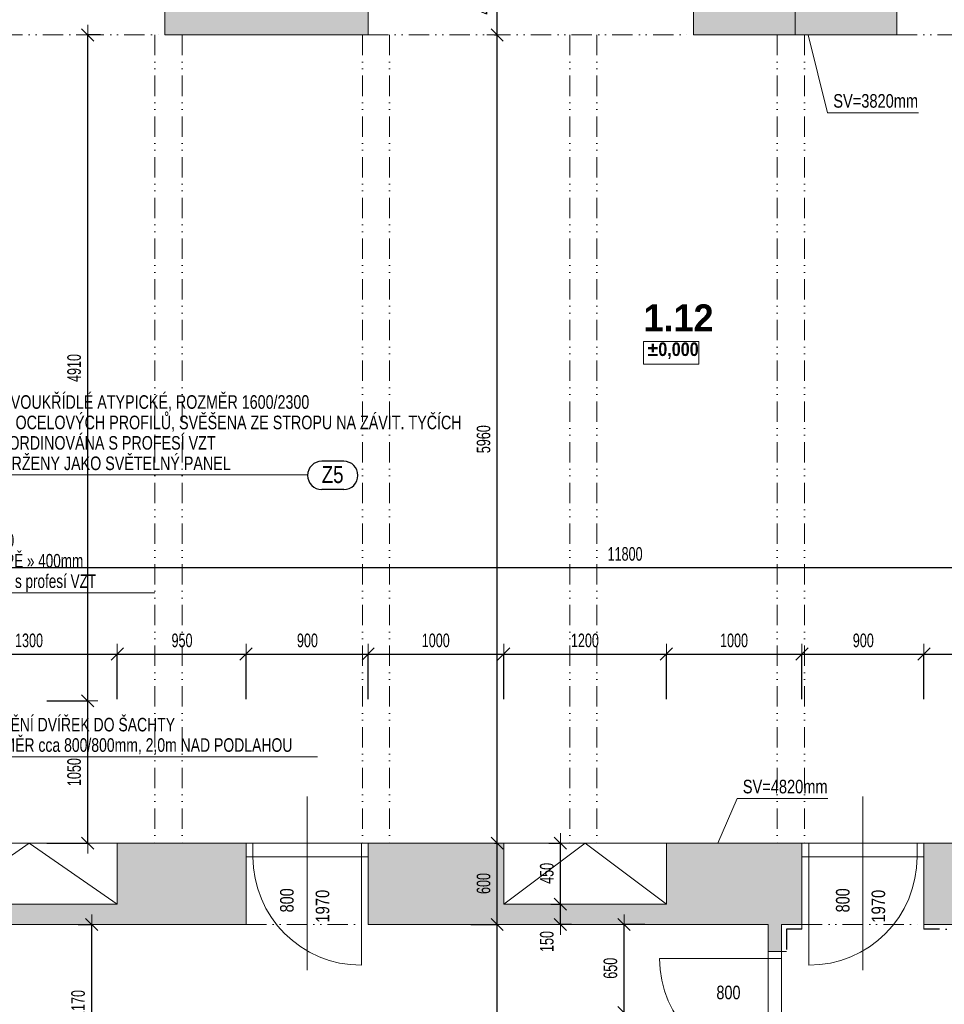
# Model space of a CAD drawing. Header units: millimetres. Extents: x -19372 to 59327, y -69634 to -42168.
# Tile 31 of 44: x 6807 to 13627, y -54755 to -47494. Entities that reach past the tile are written whole.
import ezdxf

# ---------------------------------------------------------------- set-up
doc = ezdxf.new("R2010")
doc.units = ezdxf.units.MM
doc.header["$PDMODE"] = 65
doc.linetypes.add('Cerchovana_1', pattern=[250, 150, -50, 0, -50])
doc.linetypes.add('JIS_09_15', pattern=[300, 150, -50, 0, -50, 0, -50])
for name, color, linetype, lineweight in [('XR$2$1.NP - STÁVAJÍCÍ_1', 7, 'Continuous', 25), ('XR$3$KOTY_1', 7, 'Continuous', 25), ('XR$7$1.NP - FILING_1', 7, 'Continuous', 25), ('XR$8$1.NP - NÁVRH_1', 7, 'Continuous', 25)]:
    doc.layers.add(name, color=color, linetype=linetype, lineweight=lineweight)
doc.styles.add('ARIAL', font='ARIAL.TTF')
doc.styles.add('Arial Black', font='Arial Black')
doc.styles.add('ARIALNARROW', font='ARIALN.TTF')
doc.dimstyles.new('DIMSTYLE_3', dxfattribs={"dimtxt": 100, "dimasz": 150, "dimexe": 0, "dimexo": 0, "dimgap": 50, "dimtad": 2, "dimdec": 0, "dimrnd": 5, "dimdsep": 46, "dimtxsty": 'ARIALNARROW', "dimblk1": 'ALL_ML_STRICH', "dimblk2": 'ALL_ML_STRICH', "dimsah": 1, "dimcen": 0, "dimclrd": 6, "dimclre": 6, "dimclrt": 6, "dimadec": 0, "dimazin": 0, "dimtfac": 1, "dimtdec": 0, "dimtix": 1, "dimtmove": 2, "dimatfit": 3, "dimfxl": 0, "dimtzin": 0, "dimlwd": 0, "dimlwe": 13, "dimarcsym": 0})
doc.dimstyles.new('DIMSTYLE_5', dxfattribs={"dimtxt": 100, "dimasz": 150, "dimexe": 0, "dimexo": 0, "dimgap": 50, "dimtad": 2, "dimdec": 0, "dimrnd": 5, "dimdsep": 46, "dimtxsty": 'ARIALNARROW', "dimblk1": 'ALL_ML_STRICH', "dimblk2": 'ALL_ML_STRICH', "dimsah": 1, "dimcen": 0, "dimclrd": 6, "dimclre": 6, "dimclrt": 6, "dimadec": 0, "dimazin": 0, "dimtfac": 1, "dimtdec": 0, "dimtix": 1, "dimtmove": 2, "dimatfit": 3, "dimfxl": 0, "dimtvp": 1.2, "dimtzin": 0, "dimlwd": 0, "dimlwe": 13, "dimarcsym": 0})

# ---------------------------------------------------------------- blocks, each defined once
blk = doc.blocks.new('ALL_ML_STRICH')
at = {"color": 0, "linetype": 'ByBlock', "lineweight": -2}
for p, q in [((0, -0.5), (0, 0.5)), ((-1, 0), (0.5, 0)), ((-0.3, -0.3), (0.3, 0.3))]:
    blk.add_line(p, q, dxfattribs=at)
blk = doc.blocks.new('*D12')
at = {"layer": 'DEFPOINTS', "color": 6, "linetype": 'Continuous', "lineweight": 13}
for p in [(5377.2, -51492.6), (5377.2, -51534.2), (17177.2, -51545.2)]:
    blk.add_point(p, dxfattribs=at)
at = {"layer": 'XR$3$KOTY_1', "color": 6, "linetype": 'Continuous', "lineweight": -2}
for p, q in [((17177.2, -51445.2), (17177.2, -51534.2)), ((5377.2, -51592.6), (5377.2, -51534.2)), ((5377.2, -51534.2), (17177.2, -51534.2))]:
    blk.add_line(p, q, dxfattribs=at)
at = {"layer": 'XR$3$KOTY_1', "color": 6, "linetype": 'Continuous', "lineweight": 13, "xscale": 150, "yscale": 150, "zscale": 150, "rotation": 180}
blk.add_blockref('ALL_ML_STRICH', (5377.2, -51534.2), dxfattribs=at)
at = {"layer": 'XR$3$KOTY_1', "color": 6, "linetype": 'Continuous', "lineweight": 13, "xscale": 150, "yscale": 150, "zscale": 150}
blk.add_blockref('ALL_ML_STRICH', (17177.2, -51534.2), dxfattribs=at)
at = {"layer": 'XR$3$KOTY_1', "color": 6, "linetype": 'Continuous', "lineweight": 13, "insert": (11272.5, -51434.2), "char_height": 100, "width": 405.714, "attachment_point": 5, "style": 'ARIALNARROW'}
blk.add_mtext('\\W0.81;\\A1;{11800}', dxfattribs=at)
blk = doc.blocks.new('*D24')
at = {"layer": 'DEFPOINTS', "color": 6, "linetype": 'Continuous', "lineweight": 13}
for p in [(6227.2, -52171.9), (6227.2, -52516.7), (7527.2, -52605)]:
    blk.add_point(p, dxfattribs=at)
at = {"layer": 'XR$3$KOTY_1', "color": 6, "linetype": 'Continuous', "lineweight": -2}
for p, q in [((6227.2, -52416.7), (6227.2, -52171.9)), ((6227.2, -52171.9), (7527.2, -52171.9)), ((7527.2, -52505), (7527.2, -52171.9))]:
    blk.add_line(p, q, dxfattribs=at)
at = {"layer": 'XR$3$KOTY_1', "color": 6, "linetype": 'Continuous', "lineweight": 13, "xscale": 150, "yscale": 150, "zscale": 150, "rotation": 180}
blk.add_blockref('ALL_ML_STRICH', (6227.2, -52171.9), dxfattribs=at)
at = {"layer": 'XR$3$KOTY_1', "color": 6, "linetype": 'Continuous', "lineweight": 13, "xscale": 150, "yscale": 150, "zscale": 150}
blk.add_blockref('ALL_ML_STRICH', (7527.2, -52171.9), dxfattribs=at)
at = {"layer": 'XR$3$KOTY_1', "color": 6, "linetype": 'Continuous', "lineweight": 13, "insert": (6876.1, -52071.9), "char_height": 100, "width": 324.571, "attachment_point": 5, "style": 'ARIALNARROW'}
blk.add_mtext('\\W0.81;\\A1;{1300}', dxfattribs=at)
blk = doc.blocks.new('*D25')
at = {"layer": 'DEFPOINTS', "color": 6, "linetype": 'Continuous', "lineweight": 13}
for p in [(7527.2, -52171.9), (7527.2, -52605), (8477.2, -52605)]:
    blk.add_point(p, dxfattribs=at)
at = {"layer": 'XR$3$KOTY_1', "color": 6, "linetype": 'Continuous', "lineweight": -2}
for p, q in [((7527.2, -52505), (7527.2, -52171.9)), ((7527.2, -52171.9), (8477.2, -52171.9)), ((8477.2, -52505), (8477.2, -52171.9))]:
    blk.add_line(p, q, dxfattribs=at)
at = {"layer": 'XR$3$KOTY_1', "color": 6, "linetype": 'Continuous', "lineweight": 13, "xscale": 150, "yscale": 150, "zscale": 150, "rotation": 180}
blk.add_blockref('ALL_ML_STRICH', (7527.2, -52171.9), dxfattribs=at)
at = {"layer": 'XR$3$KOTY_1', "color": 6, "linetype": 'Continuous', "lineweight": 13, "xscale": 150, "yscale": 150, "zscale": 150}
blk.add_blockref('ALL_ML_STRICH', (8477.2, -52171.9), dxfattribs=at)
at = {"layer": 'XR$3$KOTY_1', "color": 6, "linetype": 'Continuous', "lineweight": 13, "insert": (8004.7, -52071.9), "char_height": 100, "width": 243.429, "attachment_point": 5, "style": 'ARIALNARROW'}
blk.add_mtext('\\W0.81;\\A1;{950}', dxfattribs=at)
blk = doc.blocks.new('*D26')
at = {"layer": 'DEFPOINTS', "color": 6, "linetype": 'Continuous', "lineweight": 13}
for p in [(8477.2, -52171.9), (8477.2, -52605), (9377.2, -52605)]:
    blk.add_point(p, dxfattribs=at)
at = {"layer": 'XR$3$KOTY_1', "color": 6, "linetype": 'Continuous', "lineweight": -2}
for p, q in [((8477.2, -52505), (8477.2, -52171.9)), ((8477.2, -52171.9), (9377.2, -52171.9)), ((9377.2, -52505), (9377.2, -52171.9))]:
    blk.add_line(p, q, dxfattribs=at)
at = {"layer": 'XR$3$KOTY_1', "color": 6, "linetype": 'Continuous', "lineweight": 13, "xscale": 150, "yscale": 150, "zscale": 150, "rotation": 180}
blk.add_blockref('ALL_ML_STRICH', (8477.2, -52171.9), dxfattribs=at)
at = {"layer": 'XR$3$KOTY_1', "color": 6, "linetype": 'Continuous', "lineweight": 13, "xscale": 150, "yscale": 150, "zscale": 150}
blk.add_blockref('ALL_ML_STRICH', (9377.2, -52171.9), dxfattribs=at)
at = {"layer": 'XR$3$KOTY_1', "color": 6, "linetype": 'Continuous', "lineweight": 13, "insert": (8929.7, -52071.9), "char_height": 100, "width": 243.429, "attachment_point": 5, "style": 'ARIALNARROW'}
blk.add_mtext('\\W0.81;\\A1;{900}', dxfattribs=at)
blk = doc.blocks.new('*D27')
at = {"layer": 'DEFPOINTS', "color": 6, "linetype": 'Continuous', "lineweight": 13}
for p in [(9377.2, -52171.9), (9377.2, -52605), (10377.2, -52605)]:
    blk.add_point(p, dxfattribs=at)
at = {"layer": 'XR$3$KOTY_1', "color": 6, "linetype": 'Continuous', "lineweight": -2}
for p, q in [((9377.2, -52505), (9377.2, -52171.9)), ((9377.2, -52171.9), (10377.2, -52171.9)), ((10377.2, -52505), (10377.2, -52171.9))]:
    blk.add_line(p, q, dxfattribs=at)
at = {"layer": 'XR$3$KOTY_1', "color": 6, "linetype": 'Continuous', "lineweight": 13, "xscale": 150, "yscale": 150, "zscale": 150, "rotation": 180}
blk.add_blockref('ALL_ML_STRICH', (9377.2, -52171.9), dxfattribs=at)
at = {"layer": 'XR$3$KOTY_1', "color": 6, "linetype": 'Continuous', "lineweight": 13, "xscale": 150, "yscale": 150, "zscale": 150}
blk.add_blockref('ALL_ML_STRICH', (10377.2, -52171.9), dxfattribs=at)
at = {"layer": 'XR$3$KOTY_1', "color": 6, "linetype": 'Continuous', "lineweight": 13, "insert": (9876.1, -52071.9), "char_height": 100, "width": 324.571, "attachment_point": 5, "style": 'ARIALNARROW'}
blk.add_mtext('\\W0.81;\\A1;{1000}', dxfattribs=at)
blk = doc.blocks.new('*D28')
at = {"layer": 'DEFPOINTS', "color": 6, "linetype": 'Continuous', "lineweight": 13}
for p in [(10377.2, -52171.9), (10377.2, -52605), (11577.2, -52605)]:
    blk.add_point(p, dxfattribs=at)
at = {"layer": 'XR$3$KOTY_1', "color": 6, "linetype": 'Continuous', "lineweight": -2}
for p, q in [((10377.2, -52505), (10377.2, -52171.9)), ((10377.2, -52171.9), (11577.2, -52171.9)), ((11577.2, -52505), (11577.2, -52171.9))]:
    blk.add_line(p, q, dxfattribs=at)
at = {"layer": 'XR$3$KOTY_1', "color": 6, "linetype": 'Continuous', "lineweight": 13, "xscale": 150, "yscale": 150, "zscale": 150, "rotation": 180}
blk.add_blockref('ALL_ML_STRICH', (10377.2, -52171.9), dxfattribs=at)
at = {"layer": 'XR$3$KOTY_1', "color": 6, "linetype": 'Continuous', "lineweight": 13, "xscale": 150, "yscale": 150, "zscale": 150}
blk.add_blockref('ALL_ML_STRICH', (11577.2, -52171.9), dxfattribs=at)
at = {"layer": 'XR$3$KOTY_1', "color": 6, "linetype": 'Continuous', "lineweight": 13, "insert": (10976.1, -52071.9), "char_height": 100, "width": 324.571, "attachment_point": 5, "style": 'ARIALNARROW'}
blk.add_mtext('\\W0.81;\\A1;{1200}', dxfattribs=at)
blk = doc.blocks.new('*D29')
at = {"layer": 'DEFPOINTS', "color": 6, "linetype": 'Continuous', "lineweight": 13}
for p in [(11577.2, -52171.9), (11577.2, -52605), (12577.2, -52605)]:
    blk.add_point(p, dxfattribs=at)
at = {"layer": 'XR$3$KOTY_1', "color": 6, "linetype": 'Continuous', "lineweight": -2}
for p, q in [((11577.2, -52505), (11577.2, -52171.9)), ((11577.2, -52171.9), (12577.2, -52171.9)), ((12577.2, -52505), (12577.2, -52171.9))]:
    blk.add_line(p, q, dxfattribs=at)
at = {"layer": 'XR$3$KOTY_1', "color": 6, "linetype": 'Continuous', "lineweight": 13, "xscale": 150, "yscale": 150, "zscale": 150, "rotation": 180}
blk.add_blockref('ALL_ML_STRICH', (11577.2, -52171.9), dxfattribs=at)
at = {"layer": 'XR$3$KOTY_1', "color": 6, "linetype": 'Continuous', "lineweight": 13, "xscale": 150, "yscale": 150, "zscale": 150}
blk.add_blockref('ALL_ML_STRICH', (12577.2, -52171.9), dxfattribs=at)
at = {"layer": 'XR$3$KOTY_1', "color": 6, "linetype": 'Continuous', "lineweight": 13, "insert": (12076.1, -52071.9), "char_height": 100, "width": 324.571, "attachment_point": 5, "style": 'ARIALNARROW'}
blk.add_mtext('\\W0.81;\\A1;{1000}', dxfattribs=at)
blk = doc.blocks.new('*D30')
at = {"layer": 'DEFPOINTS', "color": 6, "linetype": 'Continuous', "lineweight": 13}
for p in [(12577.2, -52171.9), (12577.2, -52605), (13477.2, -52605)]:
    blk.add_point(p, dxfattribs=at)
at = {"layer": 'XR$3$KOTY_1', "color": 6, "linetype": 'Continuous', "lineweight": -2}
for p, q in [((12577.2, -52505), (12577.2, -52171.9)), ((12577.2, -52171.9), (13477.2, -52171.9)), ((13477.2, -52505), (13477.2, -52171.9))]:
    blk.add_line(p, q, dxfattribs=at)
at = {"layer": 'XR$3$KOTY_1', "color": 6, "linetype": 'Continuous', "lineweight": 13, "xscale": 150, "yscale": 150, "zscale": 150, "rotation": 180}
blk.add_blockref('ALL_ML_STRICH', (12577.2, -52171.9), dxfattribs=at)
at = {"layer": 'XR$3$KOTY_1', "color": 6, "linetype": 'Continuous', "lineweight": 13, "xscale": 150, "yscale": 150, "zscale": 150}
blk.add_blockref('ALL_ML_STRICH', (13477.2, -52171.9), dxfattribs=at)
at = {"layer": 'XR$3$KOTY_1', "color": 6, "linetype": 'Continuous', "lineweight": 13, "insert": (13029.7, -52071.9), "char_height": 100, "width": 243.429, "attachment_point": 5, "style": 'ARIALNARROW'}
blk.add_mtext('\\W0.81;\\A1;{900}', dxfattribs=at)
blk = doc.blocks.new('*D31')
at = {"layer": 'DEFPOINTS', "color": 6, "linetype": 'Continuous', "lineweight": 13}
for p in [(13477.2, -52171.9), (13477.2, -52605), (14477.2, -52605)]:
    blk.add_point(p, dxfattribs=at)
at = {"layer": 'XR$3$KOTY_1', "color": 6, "linetype": 'Continuous', "lineweight": -2}
for p, q in [((13477.2, -52505), (13477.2, -52171.9)), ((13477.2, -52171.9), (14477.2, -52171.9)), ((14477.2, -52505), (14477.2, -52171.9))]:
    blk.add_line(p, q, dxfattribs=at)
at = {"layer": 'XR$3$KOTY_1', "color": 6, "linetype": 'Continuous', "lineweight": 13, "xscale": 150, "yscale": 150, "zscale": 150, "rotation": 180}
blk.add_blockref('ALL_ML_STRICH', (13477.2, -52171.9), dxfattribs=at)
at = {"layer": 'XR$3$KOTY_1', "color": 6, "linetype": 'Continuous', "lineweight": 13, "xscale": 150, "yscale": 150, "zscale": 150}
blk.add_blockref('ALL_ML_STRICH', (14477.2, -52171.9), dxfattribs=at)
at = {"layer": 'XR$3$KOTY_1', "color": 6, "linetype": 'Continuous', "lineweight": 13, "insert": (13976.1, -52071.9), "char_height": 100, "width": 324.571, "attachment_point": 5, "style": 'ARIALNARROW'}
blk.add_mtext('\\W0.81;\\A1;{1000}', dxfattribs=at)
blk = doc.blocks.new('*D38')
at = {"layer": 'DEFPOINTS', "color": 6, "linetype": 'Continuous', "lineweight": 13}
for p in [(7338.3, -54166.7), (6822.1, -55336.7), (7338.3, -55336.7)]:
    blk.add_point(p, dxfattribs=at)
at = {"layer": 'XR$3$KOTY_1', "color": 6, "linetype": 'Continuous', "lineweight": -2}
for p, q in [((7238.3, -54166.7), (7338.3, -54166.7)), ((7338.3, -55336.7), (7338.3, -54166.7)), ((6922.1, -55336.7), (7338.3, -55336.7))]:
    blk.add_line(p, q, dxfattribs=at)
at = {"layer": 'XR$3$KOTY_1', "color": 6, "linetype": 'Continuous', "lineweight": 13, "xscale": 150, "yscale": 150, "zscale": 150}
for p, rotation in [((7338.3, -54166.7), 90), ((7338.3, -55336.7), 270)]:
    blk.add_blockref('ALL_ML_STRICH', p, dxfattribs=dict(at, rotation=rotation))
at = {"layer": 'XR$3$KOTY_1', "color": 6, "linetype": 'Continuous', "lineweight": 13, "insert": (7238.3, -54752.7), "char_height": 100, "width": 324.571, "attachment_point": 5, "rotation": 90, "style": 'ARIALNARROW'}
blk.add_mtext('\\W0.81;\\A1;{1170}', dxfattribs=at)
blk = doc.blocks.new('*D47')
at = {"layer": 'DEFPOINTS', "color": 6, "linetype": 'Continuous', "lineweight": 13}
for p in [(10811, -53566.7), (10795.5, -54016.7), (10825.9, -54016.7)]:
    blk.add_point(p, dxfattribs=at)
at = {"layer": 'XR$3$KOTY_1', "color": 6, "linetype": 'Continuous', "lineweight": -2}
for p, q in [((10711, -53566.7), (10795.5, -53566.7)), ((10795.5, -54016.7), (10795.5, -53566.7)), ((10725.9, -54016.7), (10795.5, -54016.7))]:
    blk.add_line(p, q, dxfattribs=at)
at = {"layer": 'XR$3$KOTY_1', "color": 6, "linetype": 'Continuous', "lineweight": 13, "xscale": 150, "yscale": 150, "zscale": 150}
for p, rotation in [((10795.5, -53566.7), 90), ((10795.5, -54016.7), 270)]:
    blk.add_blockref('ALL_ML_STRICH', p, dxfattribs=dict(at, rotation=rotation))
at = {"layer": 'XR$3$KOTY_1', "color": 6, "linetype": 'Continuous', "lineweight": 13, "insert": (10695.5, -53789.1), "char_height": 100, "width": 243.429, "attachment_point": 5, "rotation": 90, "style": 'ARIALNARROW'}
blk.add_mtext('\\W0.81;\\A1;{450}', dxfattribs=at)
blk = doc.blocks.new('*D48')
at = {"layer": 'DEFPOINTS', "color": 6, "linetype": 'Continuous', "lineweight": 13}
for p in [(10825.9, -54016.7), (10777.7, -54166.7), (10795.5, -54166.7)]:
    blk.add_point(p, dxfattribs=at)
at = {"layer": 'XR$3$KOTY_1', "color": 6, "linetype": 'Continuous', "lineweight": -2}
for p, q in [((10725.9, -54016.7), (10795.5, -54016.7)), ((10795.5, -54166.7), (10795.5, -54016.7)), ((10877.7, -54166.7), (10795.5, -54166.7))]:
    blk.add_line(p, q, dxfattribs=at)
at = {"layer": 'XR$3$KOTY_1', "color": 6, "linetype": 'Continuous', "lineweight": 13, "xscale": 150, "yscale": 150, "zscale": 150}
for p, rotation in [((10795.5, -54016.7), 90), ((10795.5, -54166.7), 270)]:
    blk.add_blockref('ALL_ML_STRICH', p, dxfattribs=dict(at, rotation=rotation))
at = {"layer": 'XR$3$KOTY_1', "color": 6, "linetype": 'Continuous', "lineweight": 13, "insert": (10695.5, -54291.8), "char_height": 100, "width": 243.429, "attachment_point": 5, "rotation": 90, "style": 'ARIALNARROW'}
blk.add_mtext('\\W0.81;\\A1;{150}', dxfattribs=at)
blk = doc.blocks.new('*D80')
at = {"layer": 'DEFPOINTS', "color": 6, "linetype": 'Continuous', "lineweight": 13}
for p in [(11519.1, -54166.7), (11264.6, -54816.7), (11519.1, -54816.7)]:
    blk.add_point(p, dxfattribs=at)
at = {"layer": 'XR$3$KOTY_1', "color": 6, "linetype": 'Continuous', "lineweight": -2}
for p, q in [((11419.1, -54166.7), (11264.6, -54166.7)), ((11264.6, -54816.7), (11264.6, -54166.7)), ((11419.1, -54816.7), (11264.6, -54816.7))]:
    blk.add_line(p, q, dxfattribs=at)
at = {"layer": 'XR$3$KOTY_1', "color": 6, "linetype": 'Continuous', "lineweight": 13, "xscale": 150, "yscale": 150, "zscale": 150}
for p, rotation in [((11264.6, -54166.7), 90), ((11264.6, -54816.7), 270)]:
    blk.add_blockref('ALL_ML_STRICH', p, dxfattribs=dict(at, rotation=rotation))
at = {"layer": 'XR$3$KOTY_1', "color": 6, "linetype": 'Continuous', "lineweight": 13, "insert": (11164.6, -54489.1), "char_height": 100, "width": 243.429, "attachment_point": 5, "rotation": 90, "style": 'ARIALNARROW'}
blk.add_mtext('\\W0.81;\\A1;{650}', dxfattribs=at)
blk = doc.blocks.new('*D102')
at = {"layer": 'DEFPOINTS', "color": 6, "linetype": 'Continuous', "lineweight": 13}
for p in [(6908.1, -52516.7), (6908.1, -53566.7), (7309.1, -53566.7)]:
    blk.add_point(p, dxfattribs=at)
at = {"layer": 'XR$3$KOTY_1', "color": 6, "linetype": 'Continuous', "lineweight": -2}
for p, q in [((7008.1, -52516.7), (7309.1, -52516.7)), ((7309.1, -53566.7), (7309.1, -52516.7)), ((7008.1, -53566.7), (7309.1, -53566.7))]:
    blk.add_line(p, q, dxfattribs=at)
at = {"layer": 'XR$3$KOTY_1', "color": 6, "linetype": 'Continuous', "lineweight": 13, "xscale": 150, "yscale": 150, "zscale": 150}
for p, rotation in [((7309.1, -52516.7), 90), ((7309.1, -53566.7), 270)]:
    blk.add_blockref('ALL_ML_STRICH', p, dxfattribs=dict(at, rotation=rotation))
at = {"layer": 'XR$3$KOTY_1', "color": 6, "linetype": 'Continuous', "lineweight": 13, "insert": (7209.1, -53042.7), "char_height": 100, "width": 324.571, "attachment_point": 5, "rotation": 90, "style": 'ARIALNARROW'}
blk.add_mtext('\\W0.81;\\A1;{1050}', dxfattribs=at)
blk = doc.blocks.new('*D103')
at = {"layer": 'DEFPOINTS', "color": 6, "linetype": 'Continuous', "lineweight": 13}
for p in [(7303.1, -47606.7), (6908.1, -52516.7), (7309.1, -52516.7)]:
    blk.add_point(p, dxfattribs=at)
at = {"layer": 'XR$3$KOTY_1', "color": 6, "linetype": 'Continuous', "lineweight": -2}
for p, q in [((7403.1, -47606.7), (7309.1, -47606.7)), ((7309.1, -52516.7), (7309.1, -47606.7)), ((7008.1, -52516.7), (7309.1, -52516.7))]:
    blk.add_line(p, q, dxfattribs=at)
at = {"layer": 'XR$3$KOTY_1', "color": 6, "linetype": 'Continuous', "lineweight": 13, "xscale": 150, "yscale": 150, "zscale": 150}
for p, rotation in [((7309.1, -47606.7), 90), ((7309.1, -52516.7), 270)]:
    blk.add_blockref('ALL_ML_STRICH', p, dxfattribs=dict(at, rotation=rotation))
at = {"layer": 'XR$3$KOTY_1', "color": 6, "linetype": 'Continuous', "lineweight": 13, "insert": (7209.1, -50062.7), "char_height": 100, "width": 324.571, "attachment_point": 5, "rotation": 90, "style": 'ARIALNARROW'}
blk.add_mtext('\\W0.81;\\A1;{4910}', dxfattribs=at)
blk = doc.blocks.new('*D283')
at = {"layer": 'DEFPOINTS', "color": 6, "linetype": 'Continuous', "lineweight": 13}
for p in [(10208.8, -47606.7), (10208.8, -53566.7), (10328.9, -53566.7)]:
    blk.add_point(p, dxfattribs=at)
at = {"layer": 'XR$3$KOTY_1', "color": 6, "linetype": 'Continuous', "lineweight": -2}
for p, q in [((10308.8, -47606.7), (10328.9, -47606.7)), ((10328.9, -53566.7), (10328.9, -47606.7)), ((10308.8, -53566.7), (10328.9, -53566.7))]:
    blk.add_line(p, q, dxfattribs=at)
at = {"layer": 'XR$3$KOTY_1', "color": 6, "linetype": 'Continuous', "lineweight": 13, "xscale": 150, "yscale": 150, "zscale": 150}
for p, rotation in [((10328.9, -47606.7), 90), ((10328.9, -53566.7), 270)]:
    blk.add_blockref('ALL_ML_STRICH', p, dxfattribs=dict(at, rotation=rotation))
at = {"layer": 'XR$3$KOTY_1', "color": 6, "linetype": 'Continuous', "lineweight": 13, "insert": (10228.9, -50587.7), "char_height": 100, "width": 324.571, "attachment_point": 5, "rotation": 90, "style": 'ARIALNARROW'}
blk.add_mtext('\\W0.81;\\A1;{5960}', dxfattribs=at)
blk = doc.blocks.new('*D284')
at = {"layer": 'DEFPOINTS', "color": 6, "linetype": 'Continuous', "lineweight": 13}
for p in [(10228.9, -47156.7), (10208.8, -47606.7), (10328.9, -47606.7)]:
    blk.add_point(p, dxfattribs=at)
at = {"layer": 'XR$3$KOTY_1', "color": 6, "linetype": 'Continuous', "lineweight": -2}
for p, q in [((10128.9, -47156.7), (10328.9, -47156.7)), ((10328.9, -47606.7), (10328.9, -47156.7)), ((10308.8, -47606.7), (10328.9, -47606.7))]:
    blk.add_line(p, q, dxfattribs=at)
at = {"layer": 'XR$3$KOTY_1', "color": 6, "linetype": 'Continuous', "lineweight": 13, "xscale": 150, "yscale": 150, "zscale": 150}
for p, rotation in [((10328.9, -47156.7), 90), ((10328.9, -47606.7), 270)]:
    blk.add_blockref('ALL_ML_STRICH', p, dxfattribs=dict(at, rotation=rotation))
at = {"layer": 'XR$3$KOTY_1', "color": 6, "linetype": 'Continuous', "lineweight": 13, "insert": (10228.9, -47379.1), "char_height": 100, "width": 243.429, "attachment_point": 5, "rotation": 90, "style": 'ARIALNARROW'}
blk.add_mtext('\\W0.81;\\A1;{450}', dxfattribs=at)
blk = doc.blocks.new('*D285')
at = {"layer": 'DEFPOINTS', "color": 6, "linetype": 'Continuous', "lineweight": 13}
for p in [(10208.8, -53566.7), (10235.7, -54166.7), (10328.9, -54166.7)]:
    blk.add_point(p, dxfattribs=at)
at = {"layer": 'XR$3$KOTY_1', "color": 6, "linetype": 'Continuous', "lineweight": -2}
for p, q in [((10308.8, -53566.7), (10328.9, -53566.7)), ((10328.9, -54166.7), (10328.9, -53566.7)), ((10135.7, -54166.7), (10328.9, -54166.7))]:
    blk.add_line(p, q, dxfattribs=at)
at = {"layer": 'XR$3$KOTY_1', "color": 6, "linetype": 'Continuous', "lineweight": 13, "xscale": 150, "yscale": 150, "zscale": 150}
for p, rotation in [((10328.9, -53566.7), 90), ((10328.9, -54166.7), 270)]:
    blk.add_blockref('ALL_ML_STRICH', p, dxfattribs=dict(at, rotation=rotation))
at = {"layer": 'XR$3$KOTY_1', "color": 6, "linetype": 'Continuous', "lineweight": 13, "insert": (10228.9, -53864.1), "char_height": 100, "width": 243.429, "attachment_point": 5, "rotation": 90, "style": 'ARIALNARROW'}
blk.add_mtext('\\W0.81;\\A1;{600}', dxfattribs=at)
blk = doc.blocks.new('*D286')
at = {"layer": 'DEFPOINTS', "color": 6, "linetype": 'Continuous', "lineweight": 13}
for p in [(10235.7, -54166.7), (10265.8, -57146.7), (10328.9, -57146.7)]:
    blk.add_point(p, dxfattribs=at)
at = {"layer": 'XR$3$KOTY_1', "color": 6, "linetype": 'Continuous', "lineweight": -2}
for p, q in [((10135.7, -54166.7), (10328.9, -54166.7)), ((10328.9, -57146.7), (10328.9, -54166.7)), ((10165.8, -57146.7), (10328.9, -57146.7))]:
    blk.add_line(p, q, dxfattribs=at)
at = {"layer": 'XR$3$KOTY_1', "color": 6, "linetype": 'Continuous', "lineweight": 13, "xscale": 150, "yscale": 150, "zscale": 150}
for p, rotation in [((10328.9, -54166.7), 90), ((10328.9, -57146.7), 270)]:
    blk.add_blockref('ALL_ML_STRICH', p, dxfattribs=dict(at, rotation=rotation))
at = {"layer": 'XR$3$KOTY_1', "color": 6, "linetype": 'Continuous', "lineweight": 13, "insert": (10228.9, -55657.7), "char_height": 100, "width": 324.571, "attachment_point": 5, "rotation": 90, "style": 'ARIALNARROW'}
blk.add_mtext('\\W0.81;\\A1;{2980}', dxfattribs=at)

msp = doc.modelspace()

# ---------------------------------------------------------------- hatches: boundary and pattern name
at = {"layer": 'XR$7$1.NP - FILING_1', "linetype": 'Continuous', "lineweight": 13}
for points in [[(7877.2, -47606.7), (9377.2, -47606.7), (9377.2, -47156.7), (7877.2, -47156.7)], [(11777.2, -47606.7), (13277.2, -47606.7), (13277.2, -47156.7), (11777.2, -47156.7)], [(6227.2, -53566.7), (5377.2, -53566.7), (5377.2, -51166.7), (5227.2, -51166.7), (5227.2, -54266.7), (5377.2, -54266.7), (5377.2, -54166.7), (8477.2, -54166.7), (8477.2, -53566.7), (7527.2, -53566.7), (7527.2, -54016.7), (6227.2, -54016.7)], [(23157.2, -57146.7), (17627.2, -57146.7), (17627.2, -53466.7), (17177.2, -53466.7), (17177.2, -53566.7), (16277.2, -53566.7), (16277.2, -54016.7), (14477.2, -54016.7), (14477.2, -53566.7), (13477.2, -53566.7), (13477.2, -54166.7), (15377.2, -54166.7), (15377.2, -54266.7), (15477.2, -54266.7), (15477.2, -54166.7), (17177.2, -54166.7), (17177.2, -56646.7), (16677.2, -57146.7), (16677.2, -57596.7), (23607.2, -57596.7), (23607.2, -57021.7), (23157.2, -57021.7)], [(11577.2, -54016.7), (10377.2, -54016.7), (10377.2, -53566.7), (9377.2, -53566.7), (9377.2, -54166.7), (12327.2, -54166.7), (12327.2, -54366.7), (12427.2, -54366.7), (12427.2, -54166.7), (12577.2, -54166.7), (12577.2, -53566.7), (11577.2, -53566.7)]]:
    msp.add_hatch(color=254, dxfattribs=at).paths.add_polyline_path(points)

# ---------------------------------------------------------------- linework, layer by layer
at = {"layer": 'XR$2$1.NP - STÁVAJÍCÍ_1', "color": 8, "linetype": 'Continuous', "lineweight": 18}
for p, q in [((7877.2, -47156.7), (7877.2, -47606.7)), ((9377.2, -47156.7), (9377.2, -47606.7)), ((11777.2, -47156.7), (11777.2, -47606.7)), ((13277.2, -47156.7), (13277.2, -47606.7)), ((13277.2, -47606.7), (13277.2, -47156.7)), ((9377.2, -47606.7), (7877.2, -47606.7)), ((13277.2, -47606.7), (11777.2, -47606.7)), ((8477.2, -53566.7), (7527.2, -53566.7)), ((7527.2, -54016.7), (7527.2, -53566.7)), ((7527.2, -54016.7), (7527.2, -53566.7)), ((8477.2, -54166.7), (8477.2, -53566.7)), ((10377.2, -53566.7), (9377.2, -53566.7)), ((9377.2, -54166.7), (9377.2, -53566.7)), ((10377.2, -54016.7), (10377.2, -53566.7)), ((12577.2, -53566.7), (11577.2, -53566.7)), ((11577.2, -54016.7), (11577.2, -53566.7)), ((12577.2, -54166.7), (12577.2, -53566.7)), ((14477.2, -53566.7), (13477.2, -53566.7)), ((13477.2, -54166.7), (13477.2, -53566.7)), ((7527.2, -54016.7), (6227.2, -54016.7)), ((11577.2, -54016.7), (10377.2, -54016.7)), ((8477.2, -54166.7), (5377.2, -54166.7)), ((12327.2, -54166.7), (9377.2, -54166.7)), ((12327.2, -54166.7), (12327.2, -54366.7)), ((12577.2, -54166.7), (12427.2, -54166.7)), ((12427.2, -54166.7), (12427.2, -54366.7)), ((15377.2, -54166.7), (13477.2, -54166.7)), ((12427.2, -54366.7), (12327.2, -54366.7))]:
    msp.add_line(p, q, dxfattribs=at)
at = {"layer": 'XR$2$1.NP - STÁVAJÍCÍ_1', "color": 8, "linetype": 'JIS_09_15', "lineweight": 13}
for p, q in [((5477.2, -47606.7), (7877.2, -47606.7)), ((7804.7, -47606.7), (7804.7, -53566.7)), ((8004.7, -47606.7), (8004.7, -53566.7)), ((9334.7, -47606.7), (9334.7, -53566.7)), ((9377.2, -47606.7), (11777.2, -47606.7)), ((9534.7, -47606.7), (9534.7, -53566.7)), ((10864.7, -47606.7), (10864.7, -53566.7)), ((11064.7, -47606.7), (11064.7, -53566.7)), ((12394.7, -47606.7), (12394.7, -53566.7)), ((12594.7, -47606.7), (12594.7, -53566.7)), ((13277.2, -47606.7), (15677.2, -47606.7)), ((8477.2, -54166.7), (9377.2, -54166.7)), ((12577.2, -54166.7), (13477.2, -54166.7))]:
    msp.add_line(p, q, dxfattribs=at)
at = {"layer": 'XR$2$1.NP - STÁVAJÍCÍ_1', "color": 8, "linetype": 'Continuous', "lineweight": 13}
for p, q in [((8927.2, -53223.2), (8927.2, -54504.2)), ((13027.2, -53223.2), (13027.2, -54504.2)), ((6227.2, -53566.7), (7527.2, -53566.7)), ((6227.2, -54016.7), (6877.2, -53566.7)), ((6877.2, -53566.7), (7527.2, -54016.7)), ((8477.2, -53566.7), (9377.2, -53566.7)), ((8527.2, -53666.7), (8527.2, -53566.7)), ((9327.2, -53666.7), (9327.2, -53566.7)), ((10377.2, -53566.7), (11577.2, -53566.7)), ((10377.2, -54016.7), (10977.2, -53566.7)), ((10977.2, -53566.7), (11577.2, -54016.7)), ((12577.2, -53566.7), (13477.2, -53566.7)), ((12627.2, -53666.7), (12627.2, -53566.7)), ((13427.2, -53666.7), (13427.2, -53566.7)), ((8477.2, -53666.7), (9377.2, -53666.7)), ((9327.2, -53666.7), (9327.2, -54466.7)), ((12577.2, -53666.7), (13477.2, -53666.7)), ((12627.2, -53666.7), (12627.2, -54466.7)), ((12577.2, -54166.7), (12577.2, -54201.7)), ((13477.2, -54201.7), (13477.2, -54166.7)), ((12327.2, -55266.7), (12327.2, -54366.7)), ((12427.2, -55266.7), (12427.2, -54366.7)), ((12427.2, -54366.7), (12462.2, -54366.7)), ((12327.2, -54416.7), (11527.2, -54416.7)), ((12427.2, -54416.7), (12327.2, -54416.7))]:
    msp.add_line(p, q, dxfattribs=at)
at = {"layer": 'XR$2$1.NP - STÁVAJÍCÍ_1', "color": 8, "linetype": 'Cerchovana_1', "lineweight": 25}
for p, q in [((12577.2, -54201.7), (12462.2, -54201.7)), ((12462.2, -54201.7), (12462.2, -54366.7)), ((15342.2, -54201.7), (13477.2, -54201.7))]:
    msp.add_line(p, q, dxfattribs=at)
at = {"layer": 'XR$2$1.NP - STÁVAJÍCÍ_1', "color": 8, "linetype": 'Continuous', "lineweight": 13}
for centre, start, end in [((9327.2, -53666.7), 180, 270), ((12627.2, -53666.7), 270, 0), ((12327.2, -54416.7), 180, 270)]:
    msp.add_arc(centre, 800, start, end, dxfattribs=at)
at = {"layer": 'XR$3$KOTY_1', "color": 3, "linetype": 'Continuous', "lineweight": 13}
msp.add_line((12527.2, -46155.3), (12527.2, -47606.7), dxfattribs=at)
at = {"layer": 'XR$3$KOTY_1', "color": 6, "linetype": 'Continuous', "lineweight": 13}
for p, q in [((12765.8, -48180.4), (12623.1, -47606.7)), ((13435.8, -48180.4), (12765.8, -48180.4)), ((12098.4, -53236.7), (11955.7, -53566.7)), ((12768.4, -53236.7), (12098.4, -53236.7))]:
    msp.add_line(p, q, dxfattribs=at)
at = {"layer": 'XR$3$KOTY_1', "color": 3, "linetype": 'Continuous', "lineweight": 25}
for p, q in [((9197.9, -50750.2), (9034.8, -50750.2)), ((9197.9, -50958.5), (9034.8, -50958.5))]:
    msp.add_line(p, q, dxfattribs=at)
at = {"layer": 'XR$3$KOTY_1', "color": 7, "linetype": 'Continuous', "lineweight": 13}
for p, q in [((5828.2, -50850.2), (8928.2, -50850.2)), ((5819.8, -51720.2), (7804.7, -51720.2)), ((6470.3, -52929.1), (9003.6, -52929.1))]:
    msp.add_line(p, q, dxfattribs=at)
at = {"layer": 'XR$3$KOTY_1', "color": 6, "linetype": 'Continuous', "lineweight": 13}
msp.add_lwpolyline([(11408.6, -50033.4), (11816.2, -50033.4), (11816.2, -49866.7), (11408.6, -49866.7), (11408.6, -50033.4)], dxfattribs=at)
at = {"layer": 'XR$3$KOTY_1', "color": 3, "linetype": 'Continuous', "lineweight": 25}
for centre, start, end in [((9034.8, -50854.4), 90, 270), ((9197.9, -50854.4), 270, 90)]:
    msp.add_arc(centre, 104.2, start, end, dxfattribs=at)

# ---------------------------------------------------------------- texts
at = {"layer": 'XR$2$1.NP - STÁVAJÍCÍ_1', "color": 8, "linetype": 'Continuous', "lineweight": 18, "char_height": 100, "attachment_point": 5, "rotation": 90, "style": 'ARIALNARROW'}
for s, insert, width in [('\\W0.93;800', (8778.6, -53988.3), 225.547), ('\\W0.95;1970', (9041.3, -54031.5), 295.658), ('\\W0.93;800', (12878.6, -53988.3), 225.547), ('\\W0.95;1970', (13141.3, -54031.5), 295.658)]:
    msp.add_mtext(s, dxfattribs=dict(at, insert=insert, width=width))
at = {"layer": 'XR$2$1.NP - STÁVAJÍCÍ_1', "color": 8, "linetype": 'Continuous', "lineweight": 18, "insert": (12035, -54668.2), "char_height": 100, "width": 225.547, "attachment_point": 5, "style": 'ARIALNARROW'}
msp.add_mtext('\\W0.93;800', dxfattribs=at)
at = {"layer": 'XR$3$KOTY_1', "color": 6, "linetype": 'Continuous', "lineweight": 18, "char_height": 100, "width": 676.724, "attachment_point": 5, "style": 'ARIALNARROW'}
for s, insert in [('\\W0.94;SV=3820mm', (13121, -48093.7)), ('\\W0.94;SV=4820mm', (12453.6, -53150))]:
    msp.add_mtext(s, dxfattribs=dict(at, insert=insert))
at = {"layer": 'XR$3$KOTY_1', "color": 6, "linetype": 'Continuous', "lineweight": 13, "insert": (11437.5, -49996.7), "char_height": 100, "width": 430.643, "attachment_point": 7, "style": 'ARIALNARROW'}
msp.add_mtext('\\W1.04;\\fArial Narrow|i0|b1|c0|p0;±0,000', dxfattribs=at)
at = {"layer": 'XR$3$KOTY_1', "color": 7, "linetype": 'Continuous', "lineweight": 13, "char_height": 100, "attachment_point": 1, "line_spacing_factor": 0.903614, "style": 'ARIALNARROW'}
for s, insert, width in [('\\W0.92;REVIZNÍ DVEŘE DVOUKŘÍDLÉ ATYPICKÉ, ROZMĚR 1600/2300\\PZÁRUBEŇ BUDE Z OCELOVÝCH PROFILŮ, SVĚŠENA ZE STROPU NA ZÁVIT. TYČÍCH\\PPOZICE BUDE KOORDINOVÁNA S PROFESÍ VZT\\PDVEŘE JSOU NAVRŽENY JAKO SVĚTELNÝ PANEL', (5828.2, -50263.5), 4312.827), ('\\W0.87;SVĚTLOVOD DN350\\P- OTVOR VE STROPĚ » 400mm\\Pumístění koordinovat s profesí VZT', (5819.8, -51283.5), 1992.637), ('\\W0.90;ZAZDĚNÍ DVÍŘEK DO ŠACHTY\\PROZMĚR cca 800/800mm, 2,0m NAD PODLAHOU', (6470.3, -52642.4), 2578.283)]:
    msp.add_mtext(s, dxfattribs=dict(at, insert=insert, width=width))
at = {"layer": 'XR$3$KOTY_1', "color": 3, "linetype": 'Continuous', "lineweight": 25, "insert": (9034.8, -50912.7), "char_height": 125, "width": 212.618, "attachment_point": 7, "style": 'ARIAL'}
msp.add_mtext('\\W0.79;Z5', dxfattribs=at)
at = {"layer": 'XR$8$1.NP - NÁVRH_1', "color": 7, "linetype": 'Continuous', "lineweight": 35, "insert": (11408.6, -49593.4), "char_height": 200, "width": 627.778, "attachment_point": 1, "style": 'Arial Black'}
msp.add_mtext('\\W0.83;1.12', dxfattribs=at)

# ---------------------------------------------------------------- dimensions: what is measured, and where the dimension line sits
at = {"layer": 'XR$3$KOTY_1', "color": 6, "linetype": 'Continuous', "lineweight": 13}
for base, p1, p2, dimstyle, picture, middle in [((10328.9, -47156.7), (10308.8, -47606.7), (10128.9, -47156.7), 'DIMSTYLE_3', '*D284', (10228.9, -47379.1)), ((7309.1, -47606.7), (7008.1, -52516.7), (7403.1, -47606.7), 'DIMSTYLE_3', '*D103', (7209.1, -50062.7)), ((10328.9, -47606.7), (10308.8, -53566.7), (10308.8, -47606.7), 'DIMSTYLE_3', '*D283', (10228.9, -50587.7)), ((7309.1, -52516.7), (7008.1, -53566.7), (7008.1, -52516.7), 'DIMSTYLE_3', '*D102', (7209.1, -53042.7)), ((10328.9, -53566.7), (10135.7, -54166.7), (10308.8, -53566.7), 'DIMSTYLE_3', '*D285', (10228.9, -53864.1)), ((10795.5, -53566.7), (10725.9, -54016.7), (10711, -53566.7), 'DIMSTYLE_3', '*D47', (10695.5, -53789.1)), ((10795.5, -54016.7), (10877.7, -54166.7), (10725.9, -54016.7), 'DIMSTYLE_5', '*D48', (10695.5, -54291.8)), ((7338.3, -54166.7), (6922.1, -55336.7), (7238.3, -54166.7), 'DIMSTYLE_3', '*D38', (7238.3, -54752.7)), ((10328.9, -54166.7), (10165.8, -57146.7), (10135.7, -54166.7), 'DIMSTYLE_3', '*D286', (10228.9, -55657.7)), ((11264.6, -54166.7), (11419.1, -54816.7), (11419.1, -54166.7), 'DIMSTYLE_3', '*D80', (11164.6, -54489.1))]:
    dim = msp.add_linear_dim(base=base, p1=p1, p2=p2, angle=90, dimstyle=dimstyle, override={"dimpost": '<>', "dimclrd": 6, "dimclre": 6, "dimclrt": 6, "dimlwd": 0, "dimlwe": 13}, dxfattribs=at)
    dim.commit()
    dim.dimension.update_dxf_attribs({"geometry": picture, "text_midpoint": middle, "dimtype": 160})
for base, p1, p2, picture, middle in [((17177.2, -51534.2), (5377.2, -51592.6), (17177.2, -51445.2), '*D12', (11272.5, -51434.2)), ((7527.2, -52171.9), (6227.2, -52416.7), (7527.2, -52505), '*D24', (6876.1, -52071.9)), ((8477.2, -52171.9), (7527.2, -52505), (8477.2, -52505), '*D25', (8004.7, -52071.9)), ((9377.2, -52171.9), (8477.2, -52505), (9377.2, -52505), '*D26', (8929.7, -52071.9)), ((10377.2, -52171.9), (9377.2, -52505), (10377.2, -52505), '*D27', (9876.1, -52071.9)), ((11577.2, -52171.9), (10377.2, -52505), (11577.2, -52505), '*D28', (10976.1, -52071.9)), ((12577.2, -52171.9), (11577.2, -52505), (12577.2, -52505), '*D29', (12076.1, -52071.9)), ((13477.2, -52171.9), (12577.2, -52505), (13477.2, -52505), '*D30', (13029.7, -52071.9)), ((14477.2, -52171.9), (13477.2, -52505), (14477.2, -52505), '*D31', (13976.1, -52071.9))]:
    dim = msp.add_linear_dim(base=base, p1=p1, p2=p2, dimstyle='DIMSTYLE_3', override={"dimpost": '<>', "dimclrd": 6, "dimclre": 6, "dimclrt": 6, "dimlwd": 0, "dimlwe": 13}, dxfattribs=at)
    dim.commit()
    dim.dimension.update_dxf_attribs({"geometry": picture, "text_midpoint": middle, "dimtype": 160})

doc.saveas('drawing.dxf')
